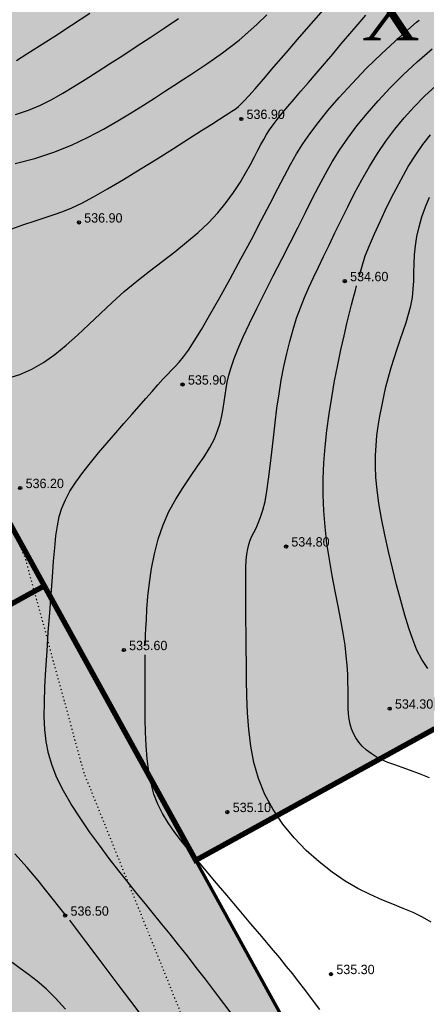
# Model space of a CAD drawing. Extents: x 0 to 363660, y 0 to 4201329.
# Tile 94 of 256: x 360556 to 360594, y 4200336 to 4200428. Entities that reach past the tile are written whole.
import ezdxf

# ---------------------------------------------------------------- set-up
doc = ezdxf.new("R2010")
doc.units = 0
doc.header["$LTSCALE"] = 0.5
doc.header["$MEASUREMENT"] = 0
doc.header["$PDMODE"] = 32
doc.header["$PDSIZE"] = 0.3
doc.linetypes.add('CONTI', pattern=[0])
doc.linetypes.add('Контура низ откосов  Штриховая 0.1-0.5 - - - - - - -', pattern=[0.6, 0.1, -0.5])
for name, color, linetype in [('(00001)лот ранги', 7, 'Continuous'), ('(004) Точки рельефа', 7, 'Continuous'), ('(034) Формы рельефа', 32, 'Continuous'), ('GORIZDEFAULT', 32, 'CONTI'), ('PI_TTDEFAULT', 5, 'CONTI'), ('Штрих Стекло', 7, 'Continuous')]:
    doc.layers.add(name, color=color, linetype=linetype)
doc.layers.add('(032) Горизонтали утолщенные', color=32, linetype='Continuous', lineweight=30)
doc.layers.add('.', color=7, linetype='Continuous', lineweight=15)
doc.styles.add('D-431', font='d431.ttf')
doc.styles.get("Standard").update_dxf_attribs({"font": 'times.ttf'})

# ---------------------------------------------------------------- blocks, each defined once
blk = doc.blocks.new('gergrgrre')
at = {"layer": '(032) Горизонтали утолщенные', "color": 32}
for points in [[(360555.35, 4200419.41, 538), (360556.58, 4200419.83, 538), (360557.7, 4200420.3, 538), (360558.76, 4200420.83, 538), (360559.78, 4200421.4, 538), (360560.81, 4200422.03, 538), (360561.86, 4200422.7, 538), (360562.98, 4200423.41, 538), (360564.15, 4200424.16, 538), (360565.38, 4200424.95, 538), (360566.64, 4200425.78, 538), (360567.94, 4200426.63, 538), (360569.26, 4200427.5, 538), (360570.59, 4200428.4, 538)], [(360575.7, 4200335.05, 536), (360574.84, 4200336.19, 536), (360573.98, 4200337.33, 536), (360573.12, 4200338.46, 536), (360572.26, 4200339.57, 536), (360571.43, 4200340.65, 536), (360570.61, 4200341.69, 536), (360569.82, 4200342.68, 536), (360569.04, 4200343.63, 536), (360568.27, 4200344.58, 536), (360567.5, 4200345.52, 536), (360566.71, 4200346.5, 536), (360565.88, 4200347.52, 536), (360565.03, 4200348.6, 536), (360564.12, 4200349.77, 536), (360563.2, 4200351, 536), (360562.28, 4200352.27, 536), (360561.39, 4200353.56, 536), (360560.57, 4200354.85, 536), (360559.84, 4200356.11, 536), (360559.23, 4200357.32, 536), (360558.77, 4200358.47, 536), (360558.43, 4200359.59, 536), (360558.21, 4200360.71, 536), (360558.09, 4200361.85, 536), (360558.04, 4200363.07, 536), (360558.06, 4200364.38, 536), (360558.11, 4200365.84, 536), (360558.2, 4200367.45, 536), (360558.3, 4200369.17, 536), (360558.42, 4200370.96, 536), (360558.55, 4200372.75, 536), (360558.68, 4200374.49, 536), (360558.81, 4200376.12, 536), (360558.92, 4200377.59, 536), (360559.03, 4200378.86, 536), (360559.14, 4200379.96, 536), (360559.27, 4200380.91, 536), (360559.45, 4200381.77, 536), (360559.69, 4200382.56, 536), (360560.02, 4200383.34, 536), (360560.45, 4200384.14, 536), (360561, 4200384.99, 536), (360561.64, 4200385.89, 536), (360562.36, 4200386.81, 536), (360563.13, 4200387.75, 536), (360563.93, 4200388.69, 536), (360564.73, 4200389.61, 536), (360565.5, 4200390.49, 536), (360566.23, 4200391.33, 536), (360566.91, 4200392.11, 536), (360567.54, 4200392.84, 536), (360568.12, 4200393.5, 536), (360568.65, 4200394.1, 536), (360569.13, 4200394.63, 536), (360569.56, 4200395.08, 536), (360569.94, 4200395.47, 536), (360570.3, 4200395.83, 536), (360570.66, 4200396.23, 536), (360571.06, 4200396.72, 536), (360571.52, 4200397.35, 536), (360572.07, 4200398.19, 536), (360572.74, 4200399.28, 536), (360573.54, 4200400.66, 536), (360574.45, 4200402.27, 536), (360575.42, 4200404.04, 536), (360576.42, 4200405.89, 536), (360577.41, 4200407.73, 536), (360578.34, 4200409.49, 536), (360579.17, 4200411.1, 536), (360579.89, 4200412.48, 536), (360580.51, 4200413.68, 536), (360581.08, 4200414.75, 536), (360581.64, 4200415.72, 536), (360582.23, 4200416.66, 536), (360582.89, 4200417.62, 536), (360583.66, 4200418.65, 536), (360584.57, 4200419.78, 536), (360585.63, 4200421.01, 536), (360586.83, 4200422.33, 536), (360588.16, 4200423.71, 536), (360589.61, 4200425.13, 536), (360591.19, 4200426.59, 536), (360592.87, 4200428.06, 536), (360592.98, 4200428.15, 536), (360593.09, 4200428.24, 536)], [(360593.92, 4200367.56, 534), (360593.36, 4200368.39, 534), (360592.89, 4200369.28, 534), (360592.5, 4200370.26, 534), (360592.14, 4200371.34, 534), (360591.78, 4200372.56, 534), (360591.4, 4200373.92, 534), (360591, 4200375.4, 534), (360590.61, 4200376.94, 534), (360590.24, 4200378.52, 534), (360589.89, 4200380.08, 534), (360589.59, 4200381.58, 534), (360589.34, 4200382.99, 534), (360589.17, 4200384.27, 534), (360589.06, 4200385.44, 534), (360589.02, 4200386.5, 534), (360589.02, 4200387.5, 534), (360589.07, 4200388.44, 534), (360589.16, 4200389.35, 534), (360589.28, 4200390.25, 534), (360589.43, 4200391.16, 534), (360589.6, 4200392.08, 534), (360589.79, 4200393.01, 534), (360590, 4200393.93, 534), (360590.24, 4200394.84, 534), (360590.49, 4200395.74, 534), (360590.76, 4200396.62, 534), (360591.04, 4200397.47, 534), (360591.34, 4200398.31, 534), (360591.62, 4200399.13, 534), (360591.89, 4200399.94, 534), (360592.12, 4200400.73, 534), (360592.32, 4200401.51, 534), (360592.47, 4200402.29, 534), (360592.55, 4200403.07, 534), (360592.6, 4200403.85, 534), (360592.62, 4200404.64, 534), (360592.64, 4200405.45, 534), (360592.67, 4200406.27, 534), (360592.75, 4200407.12, 534), (360592.88, 4200407.99, 534), (360593.09, 4200408.9, 534), (360593.36, 4200409.83, 534), (360593.7, 4200410.76, 534), (360594.07, 4200411.68, 534)]]:
    blk.add_polyline3d(points, dxfattribs=at)
at = {"layer": '(034) Формы рельефа', "linetype": 'Контура низ откосов  Штриховая 0.1-0.5 - - - - - - -', "flags": 128}
blk.add_lwpolyline([(360589.088, 4200242.668), (360587.705, 4200243.278), (360578.456, 4200247.357), (360575.587, 4200252.782), (360574.721, 4200258.835), (360574.721, 4200265.997), (360578.755, 4200284.89), (360581.481, 4200304.656), (360579.37, 4200314.08), (360561.764, 4200357.786), (360556.279, 4200377.887), (360546.62, 4200399.62), (360536.38, 4200418.02), (360522.245, 4200430.06), (360515.173, 4200439.574), (360507.418, 4200450.007), (360505.582, 4200463.114), (360503.866, 4200475.374), (360498.116, 4200494.428), (360500.15, 4200507.7), (360499.18, 4200521.099), (360498.99, 4200540.38), (360504.242, 4200575.103), (360507.086, 4200605.662), (360505.315, 4200629.074), (360505.686, 4200646.206), (360502.28, 4200658.391), (360491.452, 4200684.326), (360483.224, 4200696.605), (360475.279, 4200704.884), (360460.273, 4200717.366), (360452.09, 4200727.191), (360440.499, 4200743.83), (360425.985, 4200757.822), (360416.473, 4200771.221), (360410.648, 4200787.414), (360404.398, 4200804.789), (360396.966, 4200820.326), (360395.32, 4200831.87), (360395.32, 4200844.595), (360396.661, 4200858.25), (360395.36, 4200875.434), (360394.837, 4200885.743), (360390.271, 4200903.813), (360386.636, 4200912.941), (360386.642, 4200930.777), (360385.427, 4200942.172), (360379.16, 4200953.324), (360362.03, 4200962.62)], dxfattribs=at)
at = {"layer": 'GORIZDEFAULT', "color": 32}
for points in [[(360555.44, 4200424.47, 538.5), (360556.42, 4200425.09, 538.5), (360557.61, 4200425.86, 538.5), (360559.02, 4200426.76, 538.5), (360560.59, 4200427.77, 538.5), (360562.3, 4200428.89, 538.5)], [(360555.31, 4200414.83, 537.5), (360557.17, 4200415.3, 537.5), (360558.94, 4200415.88, 537.5), (360560.59, 4200416.55, 537.5), (360562.14, 4200417.28, 537.5), (360563.59, 4200418.05, 537.5), (360564.93, 4200418.82, 537.5), (360566.17, 4200419.58, 537.5), (360567.31, 4200420.3, 537.5), (360568.34, 4200420.96, 537.5), (360569.29, 4200421.57, 537.5), (360570.17, 4200422.13, 537.5), (360570.98, 4200422.66, 537.5), (360571.76, 4200423.17, 537.5), (360572.51, 4200423.67, 537.5), (360573.24, 4200424.16, 537.5), (360573.98, 4200424.67, 537.5), (360574.72, 4200425.2, 537.5), (360575.49, 4200425.77, 537.5), (360576.27, 4200426.39, 537.5), (360577.09, 4200427.09, 537.5), (360577.95, 4200427.87, 537.5), (360578.85, 4200428.75, 537.5)], [(360554.67, 4200408.6, 537), (360556.04, 4200409.08, 537), (360557.18, 4200409.46, 537), (360558.14, 4200409.77, 537), (360558.98, 4200410.05, 537), (360559.79, 4200410.34, 537), (360560.62, 4200410.68, 537), (360561.55, 4200411.12, 537), (360562.65, 4200411.7, 537), (360563.96, 4200412.45, 537), (360565.44, 4200413.33, 537), (360567.01, 4200414.29, 537), (360568.6, 4200415.28, 537), (360570.14, 4200416.24, 537), (360571.54, 4200417.14, 537), (360572.75, 4200417.91, 537), (360573.71, 4200418.52, 537), (360574.43, 4200418.98, 537), (360574.95, 4200419.31, 537), (360575.32, 4200419.55, 537), (360575.58, 4200419.72, 537), (360575.75, 4200419.83, 537), (360575.89, 4200419.92, 537), (360576.03, 4200420.02, 537), (360576.2, 4200420.15, 537), (360576.42, 4200420.37, 537), (360576.74, 4200420.69, 537), (360577.18, 4200421.17, 537), (360577.77, 4200421.83, 537), (360578.55, 4200422.73, 537), (360579.52, 4200423.87, 537), (360580.66, 4200425.2, 537), (360581.92, 4200426.67, 537), (360583.24, 4200428.19, 537), (360584.59, 4200429.72, 537)], [(360554.63, 4200394.72, 536.5), (360555.76, 4200395.09, 536.5), (360556.87, 4200395.58, 536.5), (360557.97, 4200396.21, 536.5), (360559.04, 4200396.96, 536.5), (360560.1, 4200397.83, 536.5), (360561.16, 4200398.77, 536.5), (360562.22, 4200399.77, 536.5), (360563.29, 4200400.8, 536.5), (360564.39, 4200401.83, 536.5), (360565.52, 4200402.84, 536.5), (360566.69, 4200403.82, 536.5), (360567.88, 4200404.75, 536.5), (360569.07, 4200405.66, 536.5), (360570.24, 4200406.56, 536.5), (360571.36, 4200407.45, 536.5), (360572.43, 4200408.36, 536.5), (360573.41, 4200409.28, 536.5), (360574.28, 4200410.22, 536.5), (360575.06, 4200411.18, 536.5), (360575.75, 4200412.13, 536.5), (360576.35, 4200413.05, 536.5), (360576.87, 4200413.92, 536.5), (360577.32, 4200414.73, 536.5), (360577.7, 4200415.45, 536.5), (360578.02, 4200416.07, 536.5), (360578.31, 4200416.61, 536.5), (360578.57, 4200417.09, 536.5), (360578.84, 4200417.54, 536.5), (360579.12, 4200417.99, 536.5), (360579.45, 4200418.45, 536.5), (360579.83, 4200418.96, 536.5), (360580.29, 4200419.53, 536.5), (360580.82, 4200420.17, 536.5), (360581.41, 4200420.86, 536.5), (360582.05, 4200421.61, 536.5), (360582.75, 4200422.41, 536.5), (360583.48, 4200423.26, 536.5), (360584.24, 4200424.15, 536.5), (360585.03, 4200425.08, 536.5), (360585.82, 4200426.02, 536.5), (360586.62, 4200426.96, 536.5), (360587.39, 4200427.87, 536.5), (360588.13, 4200428.73, 536.5)], [(360567.49, 4200369.72, 535.5), (360567.5, 4200370.14, 535.5), (360567.51, 4200370.67, 535.5), (360567.54, 4200371.31, 535.5), (360567.59, 4200372.11, 535.5), (360567.65, 4200373.12, 535.5), (360567.74, 4200374.28, 535.5), (360567.88, 4200375.56, 535.5), (360568.07, 4200376.91, 535.5), (360568.34, 4200378.29, 535.5), (360568.69, 4200379.67, 535.5), (360569.15, 4200381, 535.5), (360569.7, 4200382.24, 535.5), (360570.34, 4200383.41, 535.5), (360571.02, 4200384.5, 535.5), (360571.71, 4200385.52, 535.5), (360572.38, 4200386.48, 535.5), (360573, 4200387.38, 535.5), (360573.53, 4200388.23, 535.5), (360573.95, 4200389.04, 535.5), (360574.26, 4200389.8, 535.5), (360574.5, 4200390.53, 535.5), (360574.66, 4200391.22, 535.5), (360574.78, 4200391.88, 535.5), (360574.88, 4200392.52, 535.5), (360574.96, 4200393.14, 535.5), (360575.05, 4200393.75, 535.5), (360575.16, 4200394.36, 535.5), (360575.32, 4200395.02, 535.5), (360575.53, 4200395.74, 535.5), (360575.81, 4200396.56, 535.5), (360576.18, 4200397.51, 535.5), (360576.66, 4200398.6, 535.5), (360577.25, 4200399.86, 535.5), (360577.93, 4200401.26, 535.5), (360578.68, 4200402.76, 535.5), (360579.46, 4200404.31, 535.5), (360580.26, 4200405.87, 535.5), (360581.05, 4200407.4, 535.5), (360581.79, 4200408.87, 535.5), (360582.47, 4200410.23, 535.5), (360583.11, 4200411.51, 535.5), (360583.72, 4200412.71, 535.5), (360584.34, 4200413.86, 535.5), (360584.98, 4200414.98, 535.5), (360585.67, 4200416.09, 535.5), (360586.43, 4200417.21, 535.5), (360587.28, 4200418.35, 535.5), (360588.23, 4200419.52, 535.5), (360589.26, 4200420.71, 535.5), (360590.39, 4200421.91, 535.5), (360591.61, 4200423.13, 535.5), (360592.92, 4200424.34, 535.5), (360594.32, 4200425.56, 535.5)], [(360594.22, 4200343.81, 535), (360593.42, 4200344.28, 535), (360592.55, 4200344.7, 535), (360591.62, 4200345.09, 535), (360590.64, 4200345.48, 535), (360589.6, 4200345.9, 535), (360588.51, 4200346.38, 535), (360587.37, 4200346.96, 535), (360586.19, 4200347.65, 535), (360584.97, 4200348.48, 535), (360583.75, 4200349.44, 535), (360582.55, 4200350.52, 535), (360581.41, 4200351.71, 535), (360580.36, 4200352.99, 535), (360579.44, 4200354.35, 535), (360578.66, 4200355.77, 535), (360578.07, 4200357.24, 535), (360577.64, 4200358.75, 535), (360577.35, 4200360.29, 535), (360577.16, 4200361.85, 535), (360577.05, 4200363.4, 535), (360577, 4200364.95, 535), (360576.97, 4200366.48, 535), (360576.95, 4200367.97, 535), (360576.93, 4200369.42, 535), (360576.92, 4200370.8, 535), (360576.9, 4200372.11, 535), (360576.89, 4200373.33, 535), (360576.89, 4200374.44, 535), (360576.89, 4200375.43, 535), (360576.89, 4200376.3, 535), (360576.91, 4200377.05, 535), (360576.94, 4200377.7, 535), (360576.99, 4200378.26, 535), (360577.07, 4200378.74, 535), (360577.17, 4200379.17, 535), (360577.3, 4200379.56, 535), (360577.46, 4200379.93, 535), (360577.64, 4200380.3, 535), (360577.85, 4200380.7, 535), (360578.06, 4200381.16, 535), (360578.28, 4200381.71, 535), (360578.49, 4200382.38, 535), (360578.69, 4200383.18, 535), (360578.86, 4200384.16, 535), (360579.02, 4200385.27, 535), (360579.17, 4200386.5, 535), (360579.32, 4200387.8, 535), (360579.47, 4200389.16, 535), (360579.63, 4200390.55, 535), (360579.8, 4200391.92, 535), (360580, 4200393.26, 535), (360580.21, 4200394.56, 535), (360580.45, 4200395.82, 535), (360580.72, 4200397.03, 535), (360581, 4200398.18, 535), (360581.31, 4200399.29, 535), (360581.64, 4200400.34, 535), (360582, 4200401.33, 535), (360582.38, 4200402.29, 535), (360582.79, 4200403.22, 535), (360583.22, 4200404.16, 535), (360583.68, 4200405.12, 535), (360584.16, 4200406.12, 535), (360584.68, 4200407.19, 535), (360585.23, 4200408.33, 535), (360585.81, 4200409.53, 535), (360586.42, 4200410.77, 535), (360587.06, 4200412.04, 535), (360587.74, 4200413.31, 535), (360588.45, 4200414.56, 535), (360589.2, 4200415.77, 535), (360589.99, 4200416.93, 535), (360590.82, 4200418.03, 535), (360591.7, 4200419.09, 535), (360592.63, 4200420.12, 535), (360593.61, 4200421.12, 535), (360594.66, 4200422.1, 535)], [(360587.5, 4200404.26, 534.5), (360588.07, 4200406.19, 534.5), (360588.46, 4200407.14, 534.5), (360588.94, 4200408.25, 534.5), (360589.48, 4200409.47, 534.5), (360590.09, 4200410.76, 534.5), (360590.74, 4200412.06, 534.5), (360591.41, 4200413.34, 534.5), (360592.09, 4200414.54, 534.5), (360592.78, 4200415.63, 534.5), (360593.46, 4200416.62, 534.5), (360594.16, 4200417.52, 534.5)], [(360594.08, 4200357.32, 534.5), (360593.14, 4200357.7, 534.5), (360592.29, 4200358.01, 534.5), (360591.52, 4200358.28, 534.5), (360590.82, 4200358.52, 534.5), (360590.19, 4200358.76, 534.5), (360589.62, 4200359.01, 534.5), (360589.09, 4200359.28, 534.5), (360588.61, 4200359.59, 534.5), (360588.18, 4200359.92, 534.5), (360587.79, 4200360.27, 534.5), (360587.46, 4200360.65, 534.5), (360587.18, 4200361.05, 534.5), (360586.96, 4200361.46, 534.5), (360586.78, 4200361.89, 534.5), (360586.66, 4200362.34, 534.5), (360586.57, 4200362.81, 534.5), (360586.51, 4200363.3, 534.5), (360586.48, 4200363.83, 534.5), (360586.46, 4200364.38, 534.5), (360586.46, 4200364.97, 534.5), (360586.45, 4200365.6, 534.5), (360586.44, 4200366.29, 534.5), (360586.42, 4200367.03, 534.5), (360586.37, 4200367.85, 534.5), (360586.29, 4200368.75, 534.5), (360586.17, 4200369.74, 534.5), (360586.01, 4200370.85, 534.5), (360585.79, 4200372.07, 534.5), (360585.53, 4200373.39, 534.5), (360585.25, 4200374.79, 534.5), (360584.97, 4200376.25, 534.5), (360584.71, 4200377.75, 534.5), (360584.48, 4200379.27, 534.5), (360584.3, 4200380.8, 534.5), (360584.18, 4200382.32, 534.5), (360584.12, 4200383.82, 534.5), (360584.13, 4200385.32, 534.5), (360584.19, 4200386.82, 534.5), (360584.31, 4200388.32, 534.5), (360584.47, 4200389.84, 534.5), (360584.68, 4200391.38, 534.5), (360584.93, 4200392.93, 534.5), (360585.2, 4200394.47, 534.5), (360585.49, 4200395.97, 534.5), (360585.79, 4200397.39, 534.5), (360586.08, 4200398.7, 534.5), (360586.34, 4200399.86, 534.5), (360586.58, 4200400.85, 534.5), (360586.77, 4200401.61, 534.5), (360586.93, 4200402.2, 534.5), (360587.05, 4200402.64, 534.5), (360587.14, 4200402.97, 534.5), (360587.21, 4200403.21, 534.5), (360587.26, 4200403.38, 534.5)], [(360583.82, 4200335.63, 535.5), (360583.05, 4200336.65, 535.5), (360582.41, 4200337.5, 535.5), (360581.83, 4200338.25, 535.5), (360581.28, 4200338.96, 535.5), (360580.71, 4200339.67, 535.5), (360580.06, 4200340.46, 535.5), (360579.3, 4200341.37, 535.5), (360578.39, 4200342.45, 535.5), (360577.36, 4200343.66, 535.5), (360576.26, 4200344.97, 535.5), (360575.11, 4200346.32, 535.5), (360573.98, 4200347.66, 535.5), (360572.89, 4200348.96, 535.5), (360571.89, 4200350.16, 535.5), (360571.01, 4200351.23, 535.5), (360570.26, 4200352.2, 535.5), (360569.62, 4200353.11, 535.5), (360569.09, 4200353.98, 535.5), (360568.65, 4200354.86, 535.5), (360568.3, 4200355.78, 535.5), (360568.03, 4200356.79, 535.5), (360567.82, 4200357.91, 535.5), (360567.67, 4200359.11, 535.5), (360567.57, 4200360.34, 535.5), (360567.51, 4200361.58, 535.5), (360567.48, 4200362.78, 535.5), (360567.47, 4200363.9, 535.5), (360567.47, 4200364.91, 535.5), (360567.47, 4200365.76, 535.5), (360567.47, 4200366.48, 535.5), (360567.48, 4200367.08, 535.5), (360567.48, 4200367.57, 535.5), (360567.49, 4200367.99, 535.5), (360567.49, 4200368.36, 535.5), (360567.49, 4200368.68, 535.5), (360567.49, 4200368.76, 535.5), (360567.49, 4200368.84, 535.5)], [(360560, 4200344.53, 536.5), (360558.29, 4200346.67, 536.5), (360557.47, 4200347.72, 536.5), (360556.46, 4200348.93, 536.5), (360555.29, 4200350.19, 536.5)], [(360560.04, 4200335.66, 537), (360559.1, 4200336.69, 537), (360558.21, 4200337.55, 537), (360557.37, 4200338.27, 537), (360556.57, 4200338.9, 537), (360555.8, 4200339.48, 537), (360555.03, 4200340.04, 537)], [(360571.2, 4200329.69, 536.5), (360570.67, 4200330.38, 536.5), (360570.05, 4200331.19, 536.5), (360569.28, 4200332.22, 536.5), (360568.35, 4200333.45, 536.5), (360567.28, 4200334.88, 536.5), (360566.13, 4200336.41, 536.5), (360564.96, 4200337.97, 536.5), (360563.82, 4200339.47, 536.5), (360562.79, 4200340.85, 536.5), (360561.92, 4200342.01, 536.5), (360560.42, 4200343.98, 536.5)]]:
    blk.add_polyline3d(points, dxfattribs=at)
at = {"layer": 'PI_TTDEFAULT', "color": 5}
for p in [(360576.47, 4200419, 536.9), (360561.29, 4200409.31, 536.9), (360586.15, 4200403.82, 534.6), (360570.98, 4200394.14, 535.9), (360555.8, 4200384.45, 536.2), (360580.66, 4200378.97, 534.8), (360565.49, 4200369.28, 535.6), (360590.35, 4200363.79, 534.3), (360575.17, 4200354.11, 535.1), (360560, 4200344.42, 536.5), (360584.86, 4200338.94, 535.3)]:
    blk.add_point(p, dxfattribs=at)
at = {"layer": '(004) Точки рельефа', "style": 'D-431'}
for s, p in [('536.90', (360576.96, 4200419)), ('536.90', (360561.78, 4200409.3)), ('534.60', (360586.65, 4200403.81)), ('535.90', (360571.48, 4200394.13)), ('536.20', (360556.3, 4200384.44)), ('534.80', (360581.15, 4200378.97)), ('535.60', (360565.98, 4200369.27)), ('534.30', (360590.84, 4200363.79)), ('535.10', (360575.67, 4200354.11)), ('536.50', (360560.5, 4200344.41)), ('535.30', (360585.36, 4200338.94))]:
    blk.add_text(s, height=0.875, dxfattribs=at).set_placement(p)

msp = doc.modelspace()

# ---------------------------------------------------------------- hatches: boundary and pattern name
at = {"layer": '.', "ltscale": 0.149071}
h = msp.add_hatch(color=256, dxfattribs=at)
h.dxf.hatch_style = 1
h.set_gradient(color1=(255, 255, 255), tint=1)
h.paths.add_polyline_path([(359890.241, 4200193.891), (361190.241, 4200193.891), (361190.241, 4201328.891), (359890.241, 4201328.891)])
h.paths.add_polyline_path([(359905.241, 4201313.891), (361175.241, 4201313.891), (361175.241, 4200208.891), (359905.241, 4200208.891)], flags=16)
h = msp.add_hatch(color=256, dxfattribs=at)
h.dxf.hatch_style = 1
h.set_gradient(color1=(51, 204, 0), color2=(51, 204, 0), tint=1)
edge = h.paths.add_edge_path()
edge.add_line((361134.955, 4200608.327), (360514.494, 4200266.411))
edge.add_arc((360509.185, 4200276.045), 11, 226.16627, 298.85775, ccw=False)
edge.add_line((360501.567, 4200268.11), (360238.667, 4200520.519))
edge.add_line((360238.667, 4200520.519), (360063.771, 4200791.021))
edge.add_line((360063.771, 4200791.021), (360055.869, 4200786.666))
edge.add_line((360055.869, 4200786.666), (360231.678, 4200514.752))
edge.add_line((360231.678, 4200514.752), (360505.949, 4200251.426))
edge.add_line((360505.949, 4200251.426), (361159.312, 4200611.473))
edge.add_line((361159.312, 4200611.473), (360747.942, 4201168.046))
edge.add_line((360747.942, 4201168.046), (360739.99, 4201163.663))
edge.add_line((360739.99, 4201163.663), (361138.492, 4200624.499))
edge.add_arc((361129.646, 4200617.961), 11, -61.14225, 36.46852, ccw=False)
h.paths.add_polyline_path([(360635.673, 4200691.995), (360780.102, 4200429.905), (360566.526, 4200312.211), (360568.119, 4200309.29), (360507.955, 4200275.985), (360501.782, 4200287.198), (360494.307, 4200283.398), (360465.92, 4200310.652), (360492.99, 4200325.73), (360496.558, 4200319.096), (360521.869, 4200333.03), (360529.686, 4200318.832), (360555.304, 4200332.783), (360566.527, 4200312.211), (360586.689, 4200323.322), (360558.05, 4200375.292), (360464.998, 4200324.014), (360283.729, 4200498.05)], flags=16)
edge = h.paths.add_edge_path(flags=17)
edge.add_line((361133.667, 4200620.933), (360949.42, 4200870.214))
edge.add_arc((360945.4, 4200867.242), 5, 36.46852, 118.85775)
edge.add_line((360942.986, 4200871.621), (360648.845, 4200709.53))
edge.add_arc((360651.259, 4200705.151), 5, 118.85775, 208.85775)
edge.add_line((360646.88, 4200702.738), (360795.17, 4200433.642))
edge.add_arc((360799.549, 4200436.055), 5, 208.85775, 298.85775)
edge.add_line((360801.962, 4200431.676), (361132.059, 4200613.582))
edge.add_arc((361129.646, 4200617.961), 5, 298.85775, 396.46852)
h.paths.add_polyline_path([(360656.693, 4200703.578), (360944.264, 4200862.049), (361123.713, 4200619.259), (360801.122, 4200441.489)], flags=16)
edge = h.paths.add_edge_path(flags=17)
edge.add_line((360789.915, 4200430.746), (360641.624, 4200699.842))
edge.add_arc((360637.246, 4200697.429), 5, 28.86341, 118.85775)
edge.add_line((360634.832, 4200701.808), (360274.624, 4200503.308))
edge.add_arc((360277.037, 4200498.929), 5, 118.85775, 226.16627)
edge.add_line((360273.574, 4200495.323), (360505.722, 4200272.438))
edge.add_arc((360509.185, 4200276.045), 5, 226.16627, 298.85775)
edge.add_line((360511.598, 4200271.666), (360519.249, 4200275.882))
edge.add_line((360519.249, 4200275.882), (360524.504, 4200278.777))
edge.add_line((360524.504, 4200278.777), (360787.949, 4200423.954))
edge.add_arc((360785.536, 4200428.333), 5, 298.85775, 388.85775)
edge = h.paths.add_edge_path(flags=17)
edge.add_arc((360385.769, 4200927.93), 5, 28.85775, 118.85775)
edge.add_line((360383.356, 4200932.309), (360379.852, 4200930.379))
edge.add_line((360379.852, 4200930.379), (360528.625, 4200660.407))
edge.add_line((360528.625, 4200660.407), (360265.595, 4200515.46))
edge.add_line((360265.595, 4200515.46), (360250.316, 4200530.13))
edge.add_line((360250.316, 4200530.13), (360093.542, 4200772.602))
edge.add_line((360093.542, 4200772.602), (360090.338, 4200770.837))
edge.add_arc((360092.751, 4200766.458), 5, 118.85775, 212.88524)
edge.add_line((360088.552, 4200763.743), (360240.685, 4200528.449))
edge.add_line((360240.685, 4200528.449), (360243.327, 4200524.363))
edge.add_line((360243.327, 4200524.363), (360261.485, 4200506.929))
edge.add_arc((360264.948, 4200510.536), 5, 226.16627, 298.85775)
edge.add_line((360267.361, 4200506.157), (360536.472, 4200654.455))
edge.add_arc((360534.059, 4200658.834), 5, 298.85915, 388.85698)
edge.add_line((360538.438, 4200661.247), (360390.148, 4200930.343))
edge = h.paths.add_edge_path(flags=17)
edge.add_line((360749.145, 4201133.884), (360745.026, 4201131.614))
edge.add_line((360745.026, 4201131.614), (360929.872, 4200881.521))
edge.add_line((360929.872, 4200881.521), (360645.109, 4200724.598))
edge.add_line((360645.109, 4200724.598), (360496.336, 4200994.569))
edge.add_line((360496.336, 4200994.569), (360492.833, 4200992.639))
edge.add_arc((360495.246, 4200988.26), 5, 118.85775, 208.85855)
edge.add_line((360490.867, 4200985.847), (360639.157, 4200716.751))
edge.add_arc((360643.536, 4200719.164), 5, 208.85775, 298.85137)
edge.add_line((360645.949, 4200714.785), (360938.218, 4200875.845))
edge.add_arc((360935.805, 4200880.224), 5, 298.85775, 396.46852)
edge.add_line((360939.826, 4200883.196), (360755.579, 4201132.477))
edge.add_arc((360751.558, 4201129.505), 5, 36.46939, 118.85775)
at = {"layer": '.', "linetype": 'Continuous', "transparency": 33554544}
h = msp.add_hatch(color=5, dxfattribs=at)
h.dxf.hatch_style = 1
h.set_gradient(color1=(255, 190, 168), color2=(255, 182, 158), one_color=1, tint=0.81)
h.paths.add_polyline_path([(360410.93, 4200568.146), (360483.144, 4200437.101), (360396.781, 4200389.509), (360283.729, 4200498.05)])
h.paths.add_polyline_path([(360410.93, 4200568.146), (360523.035, 4200629.923), (360595.249, 4200498.879), (360483.144, 4200437.101)])
h.paths.add_polyline_path([(360610.537, 4200507.303), (360707.887, 4200560.95), (360780.102, 4200429.905), (360682.751, 4200376.259)])
h.paths.add_polyline_path([(360523.035, 4200629.923), (360595.249, 4200498.879), (360707.887, 4200560.95), (360635.673, 4200691.995)])
h.paths.add_polyline_path([(360514.475, 4200454.367), (360610.537, 4200507.303), (360682.751, 4200376.259), (360612.964, 4200337.801), (360598.485, 4200364.076), (360572.21, 4200349.597)])
h.paths.add_polyline_path([(360396.781, 4200389.509), (360514.475, 4200454.367), (360558.05, 4200375.292), (360464.998, 4200324.014)])
h.paths.add_polyline_path([(360313.533, 4200712.716), (360385.747, 4200581.672), (360528.625, 4200660.407), (360456.411, 4200791.452)])
h.paths.add_polyline_path([(360313.533, 4200712.716), (360385.747, 4200581.672), (360265.595, 4200515.46), (360250.316, 4200530.13), (360179.882, 4200639.066)])
h.paths.add_polyline_path([(360241.318, 4200843.761), (360313.533, 4200712.716), (360456.411, 4200791.452), (360384.196, 4200922.496)])
h.paths.add_polyline_path([(360098.44, 4200765.026), (360241.318, 4200843.761), (360313.533, 4200712.716), (360179.882, 4200639.066)])
h.paths.add_polyline_path([(360698.638, 4200924.935), (360572.895, 4200855.642), (360500.68, 4200986.687), (360626.423, 4201055.98)])
h.paths.add_polyline_path([(360698.638, 4200924.935), (360626.423, 4201055.98), (360750.422, 4201124.312), (360840.147, 4201002.917)])
h.paths.add_polyline_path([(360698.638, 4200924.935), (360840.147, 4201002.917), (360929.872, 4200881.521), (360770.852, 4200793.891)])
h.paths.add_polyline_path([(360572.895, 4200855.642), (360698.638, 4200924.935), (360770.852, 4200793.891), (360645.109, 4200724.598)])
h.paths.add_polyline_path([(360872.618, 4200651.728), (361033.988, 4200740.654), (360944.264, 4200862.049), (360800.403, 4200782.772)])
h.paths.add_polyline_path([(360872.618, 4200651.728), (360944.832, 4200520.683), (361123.713, 4200619.259), (361033.988, 4200740.654)])
h.paths.add_polyline_path([(360872.618, 4200651.728), (360944.832, 4200520.683), (360801.122, 4200441.489), (360728.907, 4200572.533)])
h.paths.add_polyline_path([(360656.693, 4200703.578), (360800.403, 4200782.772), (360872.618, 4200651.728), (360728.907, 4200572.533)])
at = {"layer": 'Штрих Стекло', "linetype": 'Continuous'}
h = msp.add_hatch(color=5, dxfattribs=at)
h.dxf.hatch_style = 1
h.set_gradient(color1=(173, 173, 173), color2=(166, 166, 166), one_color=1, tint=0.65)
edge = h.paths.add_edge_path()
edge.add_line((360067.205, 4200806.615), (360049.645, 4200796.938))
edge.add_arc((360052.059, 4200792.559), 5, 32.88524, 118.85775, ccw=False)
edge.add_line((360056.257, 4200795.274), (360060.259, 4200789.085))
edge.add_line((360060.259, 4200789.085), (360069.039, 4200793.924))
edge.add_line((360069.039, 4200793.924), (360065.267, 4200799.758))
edge.add_arc((360069.63, 4200802.227), 5.014, 118.92591, 209.50369, ccw=False)
edge = h.paths.add_edge_path()
edge.add_line((360236.317, 4200517.23), (360498.797, 4200265.225))
edge.add_arc((360509.185, 4200276.045), 15, 226.16627, 298.85775)
edge.add_line((360516.425, 4200262.908), (361136.886, 4200604.824))
edge.add_arc((361129.646, 4200617.961), 15, 298.85775, 396.46852)
edge.add_line((361141.709, 4200626.877), (360736.189, 4201168.806))
edge.add_arc((360740.21, 4201171.777), 5, 118.85775, 216.46852, ccw=False)
edge.add_line((360737.797, 4201176.157), (360731.547, 4201172.713))
edge.add_line((360731.547, 4201172.713), (361139.296, 4200625.094))
edge.add_arc((361129.646, 4200617.961), 12, -61.14225, 36.46852, ccw=False)
edge.add_line((361135.438, 4200607.451), (360507.891, 4200266.197))
edge.add_line((360507.891, 4200266.197), (360237.512, 4200520.465))
edge.add_line((360237.512, 4200520.465), (360062.893, 4200790.537))
edge.add_line((360062.893, 4200790.537), (360060.259, 4200789.085))
edge.add_line((360060.259, 4200789.085), (360234.992, 4200518.836))
edge.add_arc((360242.55, 4200523.723), 9, 212.88524, 226.16627)
edge = h.paths.add_edge_path(flags=16)
edge.add_line((360274.624, 4200503.308), (360634.832, 4200701.808))
edge.add_arc((360637.246, 4200697.429), 5, 28.85775, 118.85775, ccw=False)
edge.add_line((360641.625, 4200699.842), (360789.915, 4200430.746))
edge.add_arc((360785.536, 4200428.333), 5, -61.14225, 28.85775, ccw=False)
edge.add_line((360787.949, 4200423.954), (360511.598, 4200271.666))
edge.add_arc((360509.185, 4200276.045), 5, 226.82384, 298.85775, ccw=False)
edge.add_line((360505.764, 4200272.399), (360273.569, 4200495.328))
edge.add_arc((360277.037, 4200498.929), 5, 118.85775, 226.07521, ccw=False)
h.paths.add_polyline_path([(360274.624, 4200503.308), (360631.329, 4200699.877), (360780.102, 4200429.905), (360509.832, 4200280.969)], flags=0)
edge = h.paths.add_edge_path(flags=16)
edge.add_line((360648.845, 4200709.53), (360942.986, 4200871.621))
edge.add_arc((360945.4, 4200867.242), 5, 36.46852, 118.85775, ccw=False)
edge.add_line((360949.42, 4200870.214), (361133.667, 4200620.933))
edge.add_arc((361129.646, 4200617.961), 5, -61.14225, 36.46852, ccw=False)
edge.add_line((361132.059, 4200613.582), (360801.962, 4200431.676))
edge.add_arc((360799.549, 4200436.055), 5, 208.85775, 298.85775, ccw=False)
edge.add_line((360795.17, 4200433.642), (360646.88, 4200702.738))
edge.add_arc((360651.259, 4200705.151), 5, 118.85775, 208.85775, ccw=False)
h.paths.add_polyline_path([(360652.349, 4200711.46), (360938.867, 4200869.351), (361123.713, 4200619.259), (360801.122, 4200441.489)], flags=0)
edge = h.paths.add_edge_path(flags=17)
edge.add_line((361139.296, 4200625.094), (360731.547, 4201172.713))
edge.add_line((360731.547, 4201172.713), (360723.659, 4201168.366))
edge.add_arc((360726.073, 4201163.987), 5, 36.46852, 118.85775, ccw=False)
edge.add_line((360730.093, 4201166.959), (360939.826, 4200883.196))
edge.add_arc((360935.805, 4200880.224), 5, -61.14225, 36.46852, ccw=False)
edge.add_line((360938.218, 4200875.845), (360645.95, 4200714.785))
edge.add_arc((360643.536, 4200719.164), 5, 208.85775, 298.85775, ccw=False)
edge.add_line((360639.157, 4200716.751), (360490.867, 4200985.847))
edge.add_arc((360495.246, 4200988.26), 5, 118.85775, 208.85775, ccw=False)
edge.add_line((360492.833, 4200992.639), (360478.82, 4200984.917))
edge.add_arc((360481.233, 4200980.538), 5, 28.85775, 118.85775, ccw=False)
edge.add_line((360485.612, 4200982.951), (360633.903, 4200713.855))
edge.add_arc((360629.523, 4200711.442), 5, -61.14225, 28.85552, ccw=False)
edge.add_line((360631.937, 4200707.063), (360550.485, 4200662.177))
edge.add_arc((360548.072, 4200666.557), 5, 208.85775, 298.85775, ccw=False)
edge.add_line((360543.693, 4200664.143), (360395.403, 4200933.239))
edge.add_arc((360399.782, 4200935.652), 5, 118.85775, 208.85775, ccw=False)
edge.add_line((360397.369, 4200940.032), (360749.145, 4201133.884))
edge.add_arc((360751.558, 4201129.505), 5, 36.46852, 118.85775, ccw=False)
edge.add_line((360755.579, 4201132.477), (360745.985, 4201145.458))
edge.add_arc((360741.964, 4201142.486), 5, -61.14225, 36.46852, ccw=False)
edge.add_line((360744.377, 4201138.107), (360086.378, 4200775.506))
edge.add_arc((360084.042, 4200779.927), 5, 212.88524, 297.85041, ccw=False)
edge.add_line((360079.844, 4200777.212), (360088.552, 4200763.743))
edge.add_arc((360092.751, 4200766.458), 5, 118.85775, 212.88524, ccw=False)
edge.add_line((360090.338, 4200770.837), (360383.356, 4200932.309))
edge.add_arc((360385.769, 4200927.93), 5, 28.85775, 118.85775, ccw=False)
edge.add_line((360390.148, 4200930.343), (360538.438, 4200661.248))
edge.add_arc((360534.059, 4200658.834), 5, -61.14225, 28.85775, ccw=False)
edge.add_line((360536.472, 4200654.455), (360267.361, 4200506.157))
edge.add_arc((360264.948, 4200510.536), 5, 226.16627, 298.85775, ccw=False)
edge.add_line((360261.485, 4200506.929), (360243.327, 4200524.363))
edge.add_line((360243.327, 4200524.363), (360069.039, 4200793.924))
edge.add_line((360069.039, 4200793.924), (360062.893, 4200790.537))
edge.add_line((360062.893, 4200790.537), (360237.512, 4200520.465))
edge.add_line((360237.512, 4200520.465), (360507.891, 4200266.197))
edge.add_line((360507.891, 4200266.197), (361135.438, 4200607.451))
edge.add_arc((361129.646, 4200617.961), 12, 298.85775, 396.46852)

# ---------------------------------------------------------------- linework, layer by layer
at = {"color": 6, "ltscale": 0.149071, "const_width": 0.5}
for points in [[(360514.475, 4200454.367), (360610.537, 4200507.303), (360682.751, 4200376.259), (360612.964, 4200337.801), (360598.485, 4200364.076), (360572.21, 4200349.597)], [(360396.781, 4200389.509), (360514.475, 4200454.367), (360558.05, 4200375.292), (360464.998, 4200324.014)]]:
    msp.add_lwpolyline(points, close=True, dxfattribs=at)
at = {"color": 0, "linetype": 'Continuous', "const_width": 0.3}
msp.add_lwpolyline([(360586.689, 4200323.322), (360612.964, 4200337.801), (360598.485, 4200364.076), (360572.21, 4200349.597)], close=True, dxfattribs=at)

# ---------------------------------------------------------------- block references
at = {"linetype": 'Continuous'}
msp.add_blockref('gergrgrre', (0, 0), dxfattribs=at)

# ---------------------------------------------------------------- texts
at = {"layer": '(00001)лот ранги', "color": 31, "linetype": 'Continuous', "lineweight": 30, "ltscale": 3, "true_color": 0xffc2ad, "insert": (360585.75, 4200431.366), "char_height": 5, "attachment_point": 1, "bg_fill": 1, "box_fill_scale": 1.5, "bg_fill_color": 7, "bg_fill_true_color": 16777215, "bg_fill_transparency": 0}
msp.add_mtext_dynamic_manual_height_columns('\\pi1.96023;{\\C256;ХVIII-ЛОТ\\P\\pi8.56914;1.55   га}', width=39.0286, gutter_width=10, heights=[27.611], dxfattribs=at)

doc.saveas('drawing.dxf')
